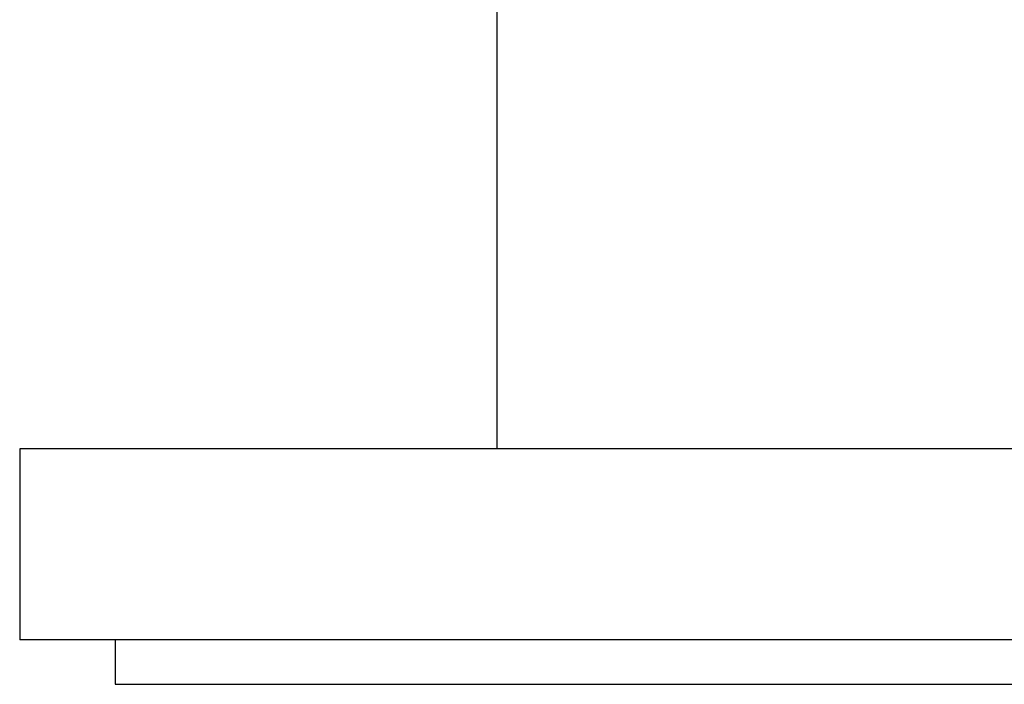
# Paper-space layout '_Front' of a CAD drawing. Header units: millimetres. Extents: x -25 to 25, y -1 to 320.
# Tile 1 of 52: x -25 to -10, y -1 to 10. Entities that reach past the tile are written whole.
import ezdxf

# ---------------------------------------------------------------- set-up
doc = ezdxf.new("R2010")
doc.units = ezdxf.units.MM

psp = doc.layouts.new('_Front')

# ---------------------------------------------------------------- linework, layer by layer
at = {"color": 7, "linetype": 'Continuous', "lineweight": 25}
for p, q in [((-17.5, 13.9), (-17.5, 3)), ((-25, 3), (-25, 0)), ((25, 3), (-25, 3)), ((25, 0), (-25, 0)), ((-23.5, 0), (-23.5, -0.7)), ((-23.5, -0.7), (23.5, -0.7))]:
    psp.add_line(p, q, dxfattribs=at)

doc.saveas('drawing.dxf')
